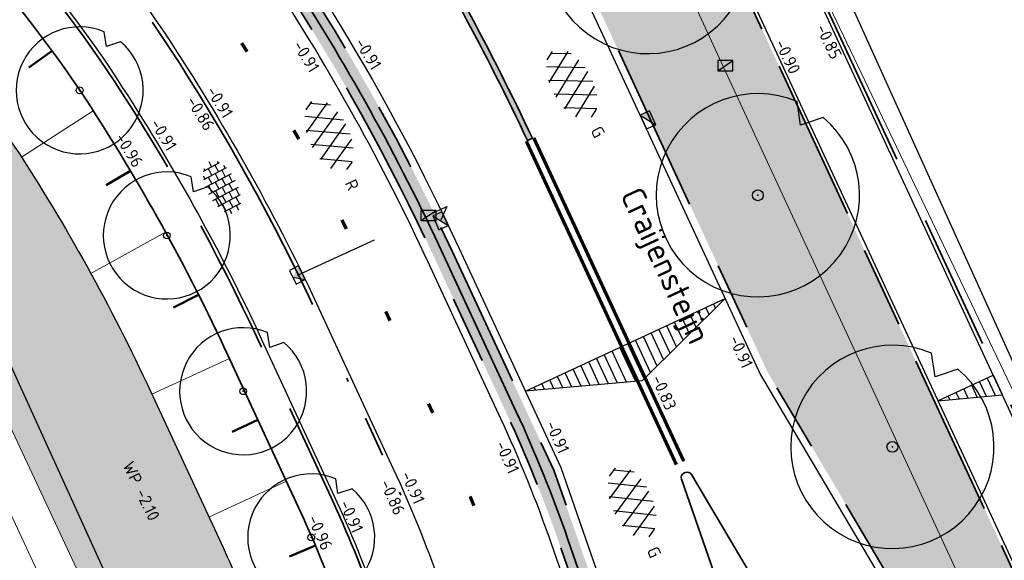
# Model space of a CAD drawing. Header units: metres. Extents: x -1 to 222837, y -2 to 853657.
# Tile 168 of 256: x 111127 to 111156, y 426756 to 426772. Entities that reach past the tile are written whole.
import ezdxf
from ezdxf.enums import TextEntityAlignment as Align

# ---------------------------------------------------------------- set-up
doc = ezdxf.new("R2010")
doc.units = ezdxf.units.M
doc.header["$XCLIPFRAME"] = 0
for name, pattern in [('RI-HWA_KOLKAANSLUITING', [4.3, 2.5, -1.8]), ('VH-AMSTELBAND', [30, 16, -4, 0, -2, 2, -2, 0, -4]), ('VH-OPSLUITBAND_100X200', [16, 8, -2, 4, -2]), ('VH-TROTTOIRBAND_130-150', [15, 5, -2, 2, -2, 2, -2])]:
    doc.linetypes.add(name, pattern=pattern)
doc.layers.add('A- Bestaand water', color=7, linetype='Continuous', true_color=0x5cadff)
for name, color, linetype in [('A-Maatvoering', 30, 'Continuous'), ('N-ONTWERP', 1, 'Continuous'), ('X-REF', 7, 'Continuous')]:
    doc.layers.add(name, color=color, linetype=linetype)
for name, color, linetype, lineweight in [('A-TXT-T35', 3, 'Continuous', 35), ('B-ALG', 8, 'Continuous', 5), ('B-ALG_BEstaand asfalt', 8, 'Continuous', 5), ('B-GRS-WERKGRENS', 4, 'WERKGRENS', 25), ('B-OI-RI-GWA_KOLK-S', 30, 'Continuous', 30), ('B-WE-IE-TERREINAFSCHEIDING_KUNSTMATIG_HEKWERK-G', 22, 'IE-TERREINAFSCHEIDING-KUNSTMATIG', 13), ('N-GRN-BOOM', 70, 'Continuous', 25), ('N-GRN-BOOM @ 1', 70, 'Continuous', 25), ('N-WE-GR-BOS-A', 42, 'Continuous', 18), ('N-WE-GR-HAAG-G', 90, 'GR-HAAG1', 35), ('N-WE-GW-BERM-G', 90, 'Continuous', 35), ('N-WE-GW-TALUDARCERING_KORT-G', 90, 'Continuous', 50), ('N-WE-GW-TALUDARCERING_LANG-G', 90, 'Continuous', 18), ('N-WE-RI-HWA_KOLK-S', 150, 'Continuous', 25), ('N-WE-VH-KANTOPSLUITING_OPSLUITBAND_100X200-G VOETPAD', 150, 'VH-OPSLUITBAND_100X200', 35), ('N-WE-VH-KANTOPSLUITING_PLAKBAND-G', 210, 'Continuous', 35), ('N-WE-VH-KANTOPSLUITING_RWSBAND-G', 210, 'VH-TROTTOIRBAND_130-150', 35), ('N-WE-VH-KANTOPSLUITING_VOORKANT OB 100X200', 7, 'Continuous', 25), ('N-WE-VH-KANTOPSLUITING_VOORKANT RIJWIELPADBAND', 7, 'Continuous', 25), ('N-WE-VH-KANTOPSLUITING_VOORKANT RWS-BAND', 7, 'Continuous', 25), ('N-WE-VH-Trottoirband 150x170', 60, 'VH-AMSTELBAND', 35), ('N-WE-VH-VERHARDING_ASFALT-S', 7, 'Continuous', 25), ('N-WE-VH-VERHARDING_TEGEL-S', 7, 'Continuous', 25), ('N-WE-VW-MARKERING_LANGS_STREEP-G', 7, 'Continuous', 35), ('N-WTR-DAMWAND', 140, 'DAMWAND', 25), ('SLD-n-wm_wegmarkering', 7, 'Continuous', 25), ('X-XX-AL-HOOGTELABEL-T25', 7, 'Continuous', 25)]:
    doc.layers.add(name, color=color, linetype=linetype, lineweight=lineweight)
doc.layers.add('N-WE-RI-HWA_KOLKAANSLUITING-G', color=7, linetype='RI-HWA_KOLKAANSLUITING', lineweight=25, true_color=0x0078f0)
doc.styles.add('NLCS-ISO', font='NLCS-ISO.ttf')
doc.styles.add('NLCS-ISO-ANNOTATIEF-T25', font='NLCS-ISO.ttf', dxfattribs={"height": 2.5})
doc.styles.add('NLCS-ISO-M1000-T25', font='NLCS-ISO.ttf')
doc.styles.add('NLCS-ISO-M200-T25', font='NLCS-ISO.ttf', dxfattribs={"height": 0.5})
doc.linetypes.add('DAMWAND', pattern='A,2.2,-1,[132,ltypeshp.shx,S=0.5,R=0,X=-1,Y=0],3.2', length=6.4)
doc.linetypes.add('GR-HAAG1', pattern='A,6,[176,NLCS.shx,S=0.125,R=0,X=0,Y=0],-2', length=8)
doc.linetypes.add('IE-TERREINAFSCHEIDING-KUNSTMATIG', pattern='A,4,[82,NLCS.shx,S=0.75,R=90,X=0,Y=0],4,-2', length=10)
doc.linetypes.add('WERKGRENS', pattern='A,2.5,-1,[133,ltypeshp.shx,S=1,R=0,X=-1,Y=0],-1,2.5', length=7)
doc.dimstyles.new('NLCS-ANNOTATIEF-T25-PIJL', dxfattribs={"dimtxt": 2.5, "dimasz": 2.5, "dimexe": 2, "dimexo": 2, "dimgap": 0.7, "dimtad": 1, "dimzin": 0, "dimdsep": 46, "dimtxsty": 'NLCS-ISO-ANNOTATIEF-T25', "dimcen": 0, "dimdle": 2, "dimclrd": 256, "dimclre": 256, "dimclrt": 256, "dimadec": 5, "dimazin": 0, "dimtfac": 1, "dimtofl": 0, "dimtmove": 1, "dimatfit": 0, "dimfxl": 2, "dimfxlon": 1, "dimtfillclr": 254, "dimtolj": 1, "dimtzin": 0, "dimlwd": 18, "dimlwe": 18, "dimarcsym": 0})
picture_1 = doc.add_image_def('image1.ecw', size_in_pixel=(400001, 250001))
picture_2 = doc.add_image_def('image2.ecw', size_in_pixel=(120000, 80000))

# ---------------------------------------------------------------- blocks, each defined once
blk = doc.blocks.new('SVH-TEGEL_300X300_DUN_HALFST-SO')
for p, q in [((-3.7, 2.25), (-3, 2.25)), ((-3, -2.52), (-3, 2.52)), ((-1.5, -2.87), (-1.5, 2.87)), ((-1.5, 2.25), (0, 2.25)), ((0, -2.97), (0, 2.97)), ((1.5, -2.87), (1.5, 2.87)), ((1.5, 2.25), (3, 2.25)), ((3, -2.52), (3, 2.52)), ((-5.66, 0), (-4.5, 0)), ((-4.89, 1.5), (-4.5, 1.5)), ((-4.5, -1.8), (-4.5, 1.8)), ((-4.5, 0.75), (-3, 0.75)), ((-3, 1.5), (-1.5, 1.5)), ((-3, 0), (-1.5, 0)), ((-1.5, 0.75), (0, 0.75)), ((0, 1.5), (1.5, 1.5)), ((0, 0), (1.5, 0)), ((1.5, 0.75), (3, 0.75)), ((3, 1.5), (4.5, 1.5)), ((3, 0), (4.5, 0)), ((4.5, -1.8), (4.5, 1.8)), ((4.5, 0.75), (5.48, 0.75)), ((-4.89, -1.5), (-4.5, -1.5)), ((-4.5, -0.75), (-3, -0.75)), ((-3, -1.5), (-1.5, -1.5)), ((-1.5, -0.75), (0, -0.75)), ((0, -1.5), (1.5, -1.5)), ((1.5, -0.75), (3, -0.75)), ((3, -1.5), (4.5, -1.5)), ((4.5, -0.75), (5.48, -0.75)), ((-3.7, -2.25), (-3, -2.25)), ((-1.5, -2.25), (0, -2.25)), ((1.5, -2.25), (3, -2.25))]:
    blk.add_line(p, q)
at = {"style": 'NLCS-ISO'}
blk.add_attdef('FORMAAT', text='', height=1.8, dxfattribs=at).set_placement((-5.76, 0), align=Align.MIDDLE_RIGHT)
blk.add_attdef('KLEUR', text='', height=1.8, dxfattribs=at).set_placement((5.58, 0), align=Align.MIDDLE_LEFT)
at = {"style": 'NLCS-ISO', "flags": 1}
blk.add_attdef('FUNCTIE', text='', height=1.8, dxfattribs=at).set_placement((0.12, -3.58), align=Align.MIDDLE_CENTER)
blk = doc.blocks.new('SVH-ASFALT-SO')
at = {"ltscale": 0.1}
for p, q in [((-3.36, 2.17), (-1.83, 4.83)), ((0.36, -0.07), (-2.31, 4.55)), ((-1.91, 0.69), (0.95, 5.64)), ((2.75, -0.22), (-0.47, 5.37)), ((0, 0), (3.27, 5.66)), ((4.87, 0.12), (1.65, 5.7)), ((2.18, -0.23), (5.32, 5.22)), ((6.7, 0.95), (4.04, 5.55)), ((4.66, 0.07), (7.07, 4.25)), ((7.83, 2.99), (7.15, 4.18)), ((-2.72, 1.26), (-3.45, 2.54))]:
    blk.add_line(p, q, dxfattribs=at)
at = {"style": 'NLCS-ISO'}
blk.add_attdef('KLEUR', text='', height=1.8, dxfattribs=at).set_placement((9.49, 2.74), align=Align.MIDDLE_LEFT)
at = {"style": 'NLCS-ISO', "flags": 1}
blk.add_attdef('FUNCTIE', text='', height=1.8, dxfattribs=at).set_placement((0.12, -3.58), align=Align.MIDDLE_CENTER)
blk = doc.blocks.new('*D317')
at = {"layer": 'A-Maatvoering', "linetype": 'Continuous', "lineweight": 18, "transparency": 16777216}
blk.add_line((111125, 426792.409), (111126.781, 426794.344), dxfattribs=at)
at = {"layer": 'A-Maatvoering', "transparency": 16777216}
blk.add_solid([(111126.72, 426794.401), (111126.842, 426794.288), (111127.12, 426794.712)], dxfattribs=at)
at = {"layer": 'Defpoints', "color": 0, "transparency": 16777216}
for p in [(111127.12, 426794.712), (111078.35, 426741.745)]:
    blk.add_point(p, dxfattribs=at)
at = {"layer": 'A-Maatvoering', "transparency": 16777216, "insert": (111125.434, 426793.457), "char_height": 0.5, "attachment_point": 5, "rotation": 47.3627, "style": 'NLCS-ISO-ANNOTATIEF-T25'}
blk.add_mtext('\\A1;R72.00', dxfattribs=at)
blk = doc.blocks.new('30')
at = {"layer": 'SLD-n-wm_wegmarkering'}
blk.add_solid([(-0.15, -0.05), (-0.15, 0.05), (0.15, -0.05), (0.15, 0.05)], dxfattribs=at)
blk = doc.blocks.new('*U338')
at = {"layer": 'SLD-n-wm_wegmarkering'}
blk.add_blockref('30', (0.15, 0), dxfattribs=at)
blk = doc.blocks.new('*U339')
at = {"layer": 'SLD-n-wm_wegmarkering', "color": 0, "linetype": 'ByBlock', "lineweight": -2, "transparency": 16777216}
for p, rotation in [((111133.33, 426771.098), 302.1975336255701), ((111134.869, 426768.523), 299.522244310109), ((111136.285, 426765.879), 296.8469549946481), ((111137.582, 426763.174), 294.8781037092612), ((111138.844, 426760.452), 294.8781037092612), ((111140.071, 426757.715), 292.3377954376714)]:
    blk.add_blockref('*U338', p, dxfattribs=dict(at, rotation=rotation))
blk = doc.blocks.new('B-SRI-KOLK_TROTTOIR-SO')
at = {"color": 0}
blk.add_line((-1.125, 0), (1.125, 1.5), dxfattribs=at)
blk.add_3dface([(-1.125, 0), (1.125, 0), (1.125, 1.5), (-1.125, 1.5)], dxfattribs=at)
blk = doc.blocks.new('TK in rijwielpadband')
at = {"layer": 'N-WE-RI-HWA_KOLK-S'}
blk.add_hatch(color=256, dxfattribs=at).paths.add_polyline_path([(2.25, 1.5), (0, 1.5), (1.125, 0)])
blk.add_line((1.125, 0), (2.25, 1.5), dxfattribs=at)
at = {"layer": 'N-WE-RI-HWA_KOLK-S', "flags": 128}
blk.add_lwpolyline([(0, 0), (2.25, 0), (2.25, 1.5), (0, 1.5)], close=True, dxfattribs=at)
blk = doc.blocks.new('N-SRI-KOLK_TROTTOIR-SO')
blk.add_hatch(color=256).paths.add_polyline_path([(1.125, 1.5), (-1.125, 1.5), (-1.125, 0)])
blk.add_line((-1.125, 0), (1.125, 1.5))
at = {"flags": 128}
blk.add_lwpolyline([(-1.125, 0), (1.125, 0), (1.125, 1.5), (-1.125, 1.5)], close=True, dxfattribs=at)
blk = doc.blocks.new('*U2079')
at = {"flags": 128}
blk.add_lwpolyline([(4.824, 5.743), (3.151, 5.173), (2.888, 6.922, 13.158116)], format="xyb", close=True, dxfattribs=at)
blk.add_circle((0, 0), 0.4)
blk.add_point((0, 0))
blk = doc.blocks.new('*U2723')
at = {"layer": 'N-GRN-BOOM @ 1', "xscale": 0.25, "yscale": 0.25, "zscale": 0.25}
blk.add_blockref('*U2079', (111128.548, 426769.703), dxfattribs=at)
blk = doc.blocks.new('*U2724')
at = {"layer": 'N-GRN-BOOM @ 1', "xscale": 0.25, "yscale": 0.25, "zscale": 0.25}
blk.add_blockref('*U2079', (111131.121, 426765.418), dxfattribs=at)
blk = doc.blocks.new('*U2725')
at = {"layer": 'N-GRN-BOOM @ 1', "xscale": 0.25, "yscale": 0.25, "zscale": 0.25}
blk.add_blockref('*U2079', (111133.373, 426760.82), dxfattribs=at)
blk = doc.blocks.new('*U2726')
at = {"layer": 'N-GRN-BOOM @ 1', "xscale": 0.25, "yscale": 0.25, "zscale": 0.25}
blk.add_blockref('*U2079', (111135.383, 426756.503), dxfattribs=at)
blk = doc.blocks.new('*U2735')
at = {"layer": 'N-GRN-BOOM @ 1', "xscale": 0.4, "yscale": 0.4, "zscale": 0.4}
blk.add_blockref('*U2079', (111152.536, 426759.177), dxfattribs=at)
blk = doc.blocks.new('*U2736')
at = {"layer": 'N-GRN-BOOM @ 1', "xscale": 0.4, "yscale": 0.4, "zscale": 0.4}
blk.add_blockref('*U2079', (111148.565, 426766.605), dxfattribs=at)
blk = doc.blocks.new('*U2737')
at = {"layer": 'N-GRN-BOOM @ 1', "xscale": 0.4, "yscale": 0.4, "zscale": 0.4}
blk.add_blockref('*U2079', (111145.319, 426773.786), dxfattribs=at)

msp = doc.modelspace()

# ---------------------------------------------------------------- hatches: boundary and pattern name
at = {"layer": 'A- Bestaand water', "transparency": 33554559}
h = msp.add_hatch(color=256, dxfattribs=at)
edge = h.paths.add_edge_path()
edge.add_line((111143.6998, 426727.1784), (111143.6498, 426727.2916))
edge.add_arc((111160.5228, 426735.0947), 18.59, 201.92036, 204.8188, ccw=False)
edge.add_line((111143.2768, 426728.1547), (111142.9078, 426729.0719))
edge.add_arc((111187.9849, 426747.2114), 48.59, 199.16751, 201.92036, ccw=False)
edge.add_line((111142.0886, 426731.2578), (111135.5646, 426750.0262))
edge.add_line((111135.5646, 426750.0262), (111133.709, 426753.9719))
edge.add_arc((111104.6917, 426743.1776), 30.96, 20.405, 24.8781)
edge.add_line((111132.7788, 426756.2022), (111130.6348, 426760.8255))
edge.add_arc((111078.9604, 426736.8631), 56.96, 24.8781, 33.17294)
edge.add_arc((111080.7904, 426735.3361), 56.31, 35.49288, 47.83696)
edge.add_line((111118.588, 426777.0752), (111118.2416, 426777.3398))
edge.add_line((111118.2416, 426777.3398), (111118.612, 426776.56))
edge.add_line((111118.612, 426776.56), (111122.572, 426768.102))
edge.add_line((111122.572, 426768.102), (111126.642, 426759.461))
edge.add_line((111126.642, 426759.461), (111133.422, 426744.946))
edge.add_line((111133.422, 426744.946), (111137.2688, 426736.6466))
edge.add_line((111137.2688, 426736.6466), (111141.452, 426727.809))
edge.add_line((111141.452, 426727.809), (111141.6587, 426727.4299))
edge.add_line((111141.6587, 426727.4299), (111142.258, 426727.333))
edge.add_line((111142.258, 426727.333), (111143.6998, 426727.1784))
at = {"layer": 'N-ONTWERP', "true_color": 0xa8a8a8, "transparency": 33554687}
h = msp.add_hatch(color=253, dxfattribs=at)
h.dxf.hatch_style = 1
edge = h.paths.add_edge_path()
edge.add_line((111141.9121, 426768.2876), (111141.7674, 426768.2193))
edge.add_arc((111069.9486, 426734.2945), 79.4282, 25.284439, 31.467733)
edge.add_arc((111078.6078, 426739.3125), 69.4234, 31.666058, 44.19648)
edge.add_arc((111085.0955, 426745.7853), 60.2598, 44.084221, 46.207228)
edge.add_line((111126.7984, 426789.2837), (111126.9091, 426789.3992))
edge.add_arc((111085.0955, 426745.7853), 60.4198, 44.08437, 46.207228, ccw=False)
edge.add_arc((111078.6078, 426739.3125), 69.5834, 31.66583, 44.196351, ccw=False)
edge.add_arc((111069.9486, 426734.2945), 79.5882, 25.284439, 31.467932, ccw=False)
at = {"layer": 'N-ONTWERP'}
h = msp.add_hatch(dxfattribs=at)
h.set_pattern_fill('LINE', color=256, scale=0.08, angle=114.86268)
h.set_pattern_definition([(114.86268, (111255.17516, 426765.51725), (-0.2304588, -0.106793), [])])
h.paths.add_polyline_path([(111147.6017, 426763.5534), (111145.1453, 426761.1251), (111141.7041, 426760.8206)])
h = msp.add_hatch(dxfattribs=at)
h.set_pattern_fill('LINE', color=256, scale=0.08, angle=114.86268)
h.set_pattern_definition([(114.86268, (111264.40445, 426763.86862), (-0.2304588, -0.106793), [])])
h.paths.add_polyline_path([(111153.8822, 426760.5384), (111155.7874, 426760.7085), (111155.5149, 426761.296)])
at = {"layer": 'N-WE-GR-BOS-A', "transparency": 33554559}
h = msp.add_hatch(dxfattribs=at)
h.set_pattern_fill('AGR-BOSPLANTSOEN', color=102, scale=0.2, style=0, pattern_type=2)
h.set_pattern_definition([(296.09632, (111110.65742, 426755.1903), (0.26758747, -0.09163486), [0.24, -0.16]), (26.0963, (111110.6384, 426755.0473), (-0.351905, 0.718445), [0.16, -0.24]), (26.0963, (111110.90595, 426754.9557), (-0.351905, 0.718445), [0.16, -0.24]), (26.0963, (111110.8502, 426754.7057), (-0.351905, 0.718445), [0.08, -0.32]), (26.0963, (111111.1178, 426754.6141), (-0.351905, 0.718445), [0.08, -0.32])])
edge = h.paths.add_edge_path()
edge.add_line((111157.0809, 426746.6057), (111159.675, 426747.8087))
edge.add_line((111159.675, 426747.8087), (111137.5894, 426795.4357))
edge.add_line((111137.5894, 426795.4357), (111135.133, 426798.5567))
edge.add_line((111135.133, 426798.5567), (111132.7163, 426800.3054))
edge.add_line((111132.7163, 426800.3054), (111128.1732, 426794.0266))
edge.add_arc((111078.3501, 426741.7448), 72.22, 24.878104, 46.379434, ccw=False)
edge.add_line((111143.8685, 426772.127), (111148.8392, 426761.4077))
edge.add_line((111148.8392, 426761.4077), (111155.231, 426750.5948))
edge.add_line((111155.231, 426750.5948), (111157.0809, 426746.6057))
h = msp.add_hatch(dxfattribs=at)
h.set_pattern_fill('AGR-BOSPLANTSOEN', color=102, scale=0.2, style=0, pattern_type=2)
h.set_pattern_definition([(0, (0, 0), (0.2, 0.2), [0.24, -0.16]), (90, (0.12, -0.08), (-0.8, 5e-17), [0.16, -0.24]), (90, (0.32, 0.12), (-0.8, 5e-17), [0.16, -0.24]), (90, (0.52, -0.04), (-0.8, 5e-17), [0.08, -0.32]), (90, (0.72, 0.16), (-0.8, 5e-17), [0.08, -0.32])])
edge = h.paths.add_edge_path()
edge.add_arc((111119.9338, 426787.4605), 0.3, 141.96739, 231.50426)
edge.add_line((111119.7471, 426787.2257), (111123.2423, 426784.4459))
edge.add_arc((111129.33, 426792.1003), 9.78, 231.50426, 234.53892)
edge.add_line((111123.6561, 426784.1344), (111124.0567, 426783.849))
edge.add_arc((111100.723, 426751.0895), 40.22, 33.17293, 54.53892, ccw=False)
edge.add_arc((111078.9604, 426736.8631), 66.22, 24.878104, 33.172934, ccw=False)
edge.add_line((111139.0356, 426764.7211), (111141.1795, 426760.0977))
edge.add_arc((111104.6917, 426743.1776), 40.22, 19.16751, 24.8781, ccw=False)
edge.add_line((111142.682, 426756.3831), (111150.4102, 426734.1504))
edge.add_arc((111187.9849, 426747.2114), 39.78, 199.16751, 201.92036)
edge.add_line((111151.0808, 426732.3608), (111151.4499, 426731.4437))
edge.add_arc((111151.7096, 426731.5482), 0.28, 201.92036, 294.8781)
edge.add_line((111151.8274, 426731.2942), (111153.4308, 426732.0377))
edge.add_line((111153.4308, 426732.0377), (111146.6683, 426746.6208))
edge.add_line((111146.6683, 426746.6208), (111142.5432, 426758.4881))
edge.add_line((111142.5432, 426758.4881), (111139.5436, 426764.9567))
edge.add_arc((111078.9604, 426736.8631), 66.78, 24.878104, 50.285837)
edge.add_line((111121.6301, 426788.233), (111120.7373, 426788.9746))
edge.add_line((111120.7373, 426788.9746), (111119.6975, 426787.6454))

# ---------------------------------------------------------------- linework, layer by layer
at = {"layer": 'B-ALG'}
msp.add_lwpolyline([(110987.746, 426798.804), (111084.8528, 426788.4754), (111103.361, 426786.502), (111104.969, 426786.324), (111110, 426785.751), (111111.2971, 426785.5719), (111112.5411, 426785.1635), (111113.692, 426784.539), (111114.5938, 426783.8305), (111115.3732, 426782.9892), (111116.011, 426782.036), (111118.612, 426776.56), (111122.572, 426768.102), (111126.642, 426759.461), (111133.422, 426744.946), (111137.911, 426735.261), (111141.6133, 426727.4696)], dxfattribs=at)
at = {"layer": 'B-ALG_BEstaand asfalt', "flags": 128}
msp.add_lwpolyline([(111138.011, 426790.974), (111140.321, 426785.998), (111143.909, 426778.286), (111147.49, 426770.52), (111151.494, 426761.864), (111155.477, 426753.234)], dxfattribs=at)
at = {"layer": 'B-GRS-WERKGRENS', "flags": 128}
msp.add_lwpolyline([(110696.0424, 426984.6552), (110683.8611, 426993.0575), (110681.5434, 426989.648), (110647.8047, 426943.6556), (110640.0829, 426933.4366), (110631.1128, 426920.9005, 0.1052077), (110625.3199, 426903.2705), (110623.1195, 426903.1135), (110622.8302, 426899.1404), (110622.8257, 426889.069), (110624.314, 426881.9131), (110619.9478, 426879.8593), (110610.3848, 426873.2075), (110605.3942, 426863.2003), (110609.4478, 426861.4866), (110615.1856, 426858.5041), (110624.3283, 426850.7908), (110624.9802, 426851.6022), (110633.8741, 426844.4563), (110643.0504, 426836.1435), (110655.3674, 426823.3669), (110656.8702, 426821.845), (110655.5569, 426820.1319), (110651.9971, 426815.8251), (110661.0857, 426808.031), (110673.7143, 426797.8916), (110678.9933, 426800.935), (110682.0087, 426797.6368), (110681.3441, 426795.8887), (110682.3406, 426793.9995), (110688.6092, 426792.8127), (110694.4162, 426788.3905), (110707.3498, 426779.7534), (110715.9972, 426773.9651), (110732.7151, 426767.339), (110745.7247, 426763.2028), (110771.1914, 426758.373, 0.0609615), (110771.6742, 426758.3185), (110776.6174, 426758.3652, 0.2032449), (110778.0492, 426758.9882), (110779.3918, 426760.4028), (110780.9873, 426760.4434), (110817.1705, 426756.6066), (110816.6589, 426751.3461), (110815.9469, 426746.519), (110856.8361, 426742.5539), (110868.464, 426743.0015), (110903.6966, 426739.1644), (110904.3848, 426743.7349), (110908.755, 426743.0671), (110933.5332, 426740.8075), (110948.0408, 426738.8473), (110947.4256, 426740.8728), (110946.1413, 426744.2355), (110945.7955, 426745.6803), (110945.6322, 426748.1471), (110946.284, 426749.2657), (110950.55, 426751.1074), (110955.1425, 426754.8833), (110957.03, 426770.6443, -0.1858071), (110962.3439, 426783.753), (110989.6664, 426800.1273), (111094.2752, 426788.8928), (111096.9393, 426786.2536), (111113.387, 426770.3931), (111118.0944, 426765.9923), (111122.4936, 426760.6996), (111125.9314, 426762.8446), (111132.5526, 426748.3003), (111130.756, 426746.1019), (111135.8274, 426730.5828), (111138.6736, 426726.3465), (111145.5036, 426725.3036), (111154.9471, 426706.8249), (111165.7603, 426690.152), (111168.851, 426684.8194, -0.4623624), (111168.5963, 426684.1014), (111167.0071, 426683.4965, 0.420484), (111166.7216, 426682.8413), (111168.1987, 426679.1971, 0.4081062), (111168.8402, 426678.9177), (111171.0563, 426679.7624, -0.3865109), (111171.6824, 426679.5171), (111181.5181, 426659.6501, -0.0508334), (111182.4436, 426652.4704), (111182.0314, 426643.923, 0.1424738), (111183.8712, 426635.0932), (111183.4465, 426634.9245, 0.4355486), (111183.181, 426634.2421), (111186.4656, 426627.4501, 0.391009), (111187.0968, 426627.2017), (111187.7695, 426627.4631, -0.6217047), (111188.6778, 426626.8695), (111191.3536, 426623.2086), (111193.4941, 426621.7053, 0.0312453), (111201.9852, 426616.7325), (111203.0999, 426614.7511), (111204.682, 426609.1244), (111214.9386, 426601.3343), (111217.1204, 426598.7395), (111225.8995, 426589.0359), (111234.1322, 426582.7269), (111239.4891, 426579.6722), (111245.6835, 426577.3486), (111253.4749, 426571.9169), (111263.6, 426564.0526), (111282.5854, 426548.9024), (111301.6692, 426532.7467, 0.3053725), (111302.2245, 426532.6856), (111306.0353, 426534.6841, -0.2980823), (111306.5802, 426534.6315), (111324.4609, 426520.2968), (111328.5947, 426517.3176), (111334.5617, 426512.1897), (111347.6676, 426496.9046), (111348.8032, 426495.5161), (111350.8304, 426490.6816), (111350.3674, 426489.5288), (111350.1567, 426488.113), (111358.3017, 426484.7489), (111354.8474, 426480.6644), (111368.3123, 426468.1831), (111377.3553, 426476.996, 0.1363374), (111383.9435, 426482.7516), (111385.2075, 426486.335, 0.1290898), (111392.5323, 426491.085), (111402.9598, 426500.6813), (111414.8163, 426512.1936), (111417.8476, 426515.9853), (111419.2589, 426514.9338), (111421.3759, 426518.0123), (111420.2224, 426518.9196), (111422.81, 426522.1924), (111426.863, 426530.0682, 0.0350706), (111434.8335, 426544.8206), (111439.2413, 426554.0134, -0.0523081), (111448.8827, 426568.1194, -0.040521), (111456.7487, 426576.4924, -0.0466952), (111473.4248, 426590.6198), (111485.5951, 426597.7662, -0.0126767), (111492.9285, 426600.958), (111508.0649, 426606.5204, 0.4105065), (111508.3639, 426607.1562), (111505.5678, 426615.0734, 0.4168207), (111504.9257, 426615.3769, 0.0905865), (111453.5553, 426585.3427, 0.0753554), (111438.7111, 426569.8858), (111431.5958, 426575.2906), (111449.9864, 426597.6332, -0.0167918), (111466.0879, 426610.5482, -0.0557367), (111491.1449, 426625.909), (111496.7623, 426628.282), (111500.0134, 426627.408), (111496.8382, 426635.2441, 0.4365131), (111496.1526, 426635.5043), (111483.8851, 426629.4186), (111469.1011, 426620.6492), (111459.7603, 426613.6987), (111449.6345, 426605.6254), (111441.1156, 426596.9369), (111429.1984, 426582.1603), (111431.0516, 426580.4575), (111406.3855, 426549.5491), (111397.0353, 426537.6586), (111395.2825, 426538.9636), (111392.9955, 426535.9501), (111394.7182, 426534.652), (111385.0563, 426522.0908), (111383.9989, 426523.6376), (111382.3412, 426528.1461), (111377.4375, 426522.2271), (111374.2352, 426518.6692), (111371.5931, 426517.349), (111368.7588, 426516.8835, -0.1652702), (111368.4414, 426516.9363), (111351.2649, 426526.1508), (111324.3951, 426546.666, -0.3657024), (111324.2558, 426547.2959), (111327.3573, 426553.7283), (111318.6307, 426557.5297), (111316.993, 426553.8053, -0.292044), (111316.5453, 426553.5067), (111315.0912, 426553.4777, -0.1776704), (111314.7655, 426553.5899), (111310.1408, 426557.3558), (111311.2887, 426558.5858), (111304.2587, 426562.7405), (111301.5045, 426560.4492), (111295.9509, 426564.4743), (111281.0543, 426575.6912), (111258.9288, 426592.957), (111249.3591, 426601.8548, -0.343865), (111248.8513, 426603.8594), (111251.0811, 426609.1697), (111244.5637, 426612.1342), (111243.3013, 426609.3809, -0.38751), (111240.247, 426608.7097), (111235.9586, 426611.3734), (111222.8523, 426621.7349, -0.1019607), (111210.3565, 426637.5663), (111200.0165, 426658.1073), (111201.4139, 426658.6408), (111199.3001, 426663.2598), (111197.9906, 426662.7333), (111191.4076, 426676.6319), (111174.4849, 426716.3816), (111175.4097, 426716.7231), (111171.0205, 426729.4174), (111175.0412, 426731.185), (111170.1325, 426742.3426), (111166.2238, 426740.4392, -0.410464), (111165.5682, 426740.6918), (111138.6135, 426800.3934), (111133.3697, 426808.996), (111125.2446, 426812.7715), (111122.0804, 426814.7113), (111120.4075, 426811.7274), (111112.4651, 426815.0539), (111113.977, 426818.0228), (111102.5934, 426823.5257), (111102.2145, 426825.6444), (111101.5386, 426826.104), (111098.4509, 426820.0386), (111098.1228, 426816.7559, -0.4783147), (111097.1304, 426815.9869), (111079.7528, 426814.8965), (111037.4827, 426818.9619), (111036.1483, 426820.676), (111025.3219, 426821.8651, -0.5882687), (111024.7204, 426822.5699), (111025.1154, 426826.7463), (111011.1397, 426828.3732), (111010.5098, 426823.377), (110975.0569, 426827.1641, -0.4227405), (110973.7842, 426826.145), (110972.2564, 426826.4378), (110959.5596, 426833.3734), (110958.1603, 426830.409), (110957.3954, 426829.099), (110954.2397, 426830.6759, 0.4177603), (110954.0263, 426831.7812), (110953.0451, 426832.2923), (110947.7288, 426821.8867, 0.3948319), (110948.0794, 426820.5624), (110946.5009, 426817.2404, 0.3462481), (110946.8876, 426815.8708), (110948.0794, 426815.2823), (110932.6313, 426785.3128), (110928.0532, 426787.6811), (110926.0816, 426783.9946), (110917.98, 426788.1352), (110915.9109, 426784.42), (110924.7467, 426780.0296), (110923.0733, 426776.8554, -0.3567778), (110920.2972, 426775.4672), (110916.1875, 426776.0072), (110915.9141, 426771.5714), (110913.7365, 426768.8555), (110905.8767, 426769.8295), (110900.4014, 426769.4949), (110863.1263, 426773.5086), (110863.2476, 426775.3474), (110848.047, 426776.8987), (110848.3121, 426779.5808), (110834.4844, 426781.2506), (110832.1514, 426778.2107), (110815.8574, 426780.0038), (110815.8584, 426779.1503), (110801.2397, 426780.3392), (110782.6093, 426782.222), (110759.4143, 426784.7077), (110754.5988, 426785.9779), (110742.745, 426787.1149, -0.0827147), (110722.469, 426795.3305), (110715.9744, 426799.6762), (110697.6211, 426814.5447), (110698.7305, 426815.8539), (110693.1992, 426820.2996), (110694.4011, 426821.1956), (110690.4312, 426824.4068), (110689.2759, 426823.1938), (110680.9801, 426829.6825), (110667.8024, 426840.4947), (110648.298, 426856.8491), (110644.9707, 426860.4465), (110640.9767, 426865.7977, -0.1510224), (110633.0251, 426899.4367), (110633.3008, 426902.589), (110632.0835, 426902.7381, -0.0338708), (110634.6762, 426913.6872, -0.0642324), (110643.7421, 426928.4733), (110681.0035, 426978.4881), (110692.6868, 426980.9045)], format="xyb", close=True, dxfattribs=at)
at = {"layer": 'B-WE-IE-TERREINAFSCHEIDING_KUNSTMATIG_HEKWERK-G', "flags": 128}
msp.add_lwpolyline([(111164.398, 426751.162), (111159.805, 426753.054), (111147.102, 426779.687), (111138.198, 426799.864)], dxfattribs=at)
at = {"layer": 'B-WE-IE-TERREINAFSCHEIDING_KUNSTMATIG_HEKWERK-G', "elevation": -1.905, "flags": 128}
msp.add_lwpolyline([(111131.152, 426747.2128), (111125.548, 426759.247), (111123.7904, 426762.9952)], dxfattribs=at)
at = {"layer": 'N-ONTWERP', "flags": 128}
for points in [[(111147.6017, 426763.5534), (111145.1453, 426761.1251), (111141.7041, 426760.8206)], [(111141.7041, 426760.8206), (111147.6017, 426763.5534)], [(111155.5149, 426761.296), (111153.8822, 426760.5384)], [(111153.8822, 426760.5384), (111155.7874, 426760.7085), (111155.5149, 426761.296)]]:
    msp.add_lwpolyline(points, dxfattribs=at)
at = {"layer": 'N-WE-GR-HAAG-G', "flags": 128}
msp.add_lwpolyline([(111147.1563, 426744.364), (111142.9465, 426756.475, 0.0249223), (111141.4335, 426760.2155), (111139.2896, 426764.8389, 0.0362088), (111134.6225, 426773.2498, 0.0344469), (111129.5677, 426779.7088)], format="xyb", dxfattribs=at)
at = {"layer": 'N-WE-GW-BERM-G', "flags": 128}
msp.add_lwpolyline([(111008.9907, 426804.5281, 0.0973574), (111023.5842, 426803.0603), (111026.6029, 426803.3445, -0.0070408), (111027.8235, 426803.4421, -0.0423334), (111030.4396, 426803.3926), (111036.2432, 426802.7896), (111077.1789, 426798.5362), (111082.0607, 426798.0289, -0.0312943), (111090.1983, 426796.6647, -0.0548669), (111102.4754, 426792.3454), (111103.8464, 426791.6673, -0.0873621), (111107.6132, 426788.8989), (111108.5669, 426787.9009, 0.0360859), (111112.469, 426784.3669), (111113.4682, 426783.5854), (111115.1894, 426782.2391, -0.0049809), (111118.4892, 426779.6046), (111119.7459, 426778.6446), (111120.1465, 426778.3592, -0.0934977), (111128.7466, 426769.4086, -0.0362088), (111132.921, 426761.8857), (111135.0649, 426757.2623, -0.0249223), (111136.3157, 426754.1701)], format="xyb", dxfattribs=at)
at = {"layer": 'N-WE-GW-TALUDARCERING_KORT-G'}
for p, q in [((111127.049, 426770.3729), (111127.7324, 426770.8734)), ((111129.3339, 426766.8989), (111130.0482, 426767.3248)), ((111131.3173, 426763.2903), (111132.0596, 426763.6651)), ((111133.0529, 426759.6246), (111133.8073, 426759.9744)), ((111134.7429, 426755.9386), (111135.5084, 426756.2636))]:
    msp.add_line(p, q, dxfattribs=at)
at = {"layer": 'N-WE-GW-TALUDARCERING_LANG-G'}
for p, q in [((111126.8295, 426767.7337), (111128.9473, 426769.0995)), ((111128.8776, 426764.2988), (111131.086, 426765.5126)), ((111130.6798, 426760.7287), (111132.9659, 426761.7888)), ((111132.3625, 426757.0999), (111134.6487, 426758.16))]:
    msp.add_line(p, q, dxfattribs=at)
at = {"layer": 'N-WE-RI-HWA_KOLKAANSLUITING-G', "flags": 128}
for points in [[(111134.9731, 426764.2509), (111139.3836, 426766.2694)], [(111139.3836, 426766.2694), (111139.1977, 426765.8528)]]:
    msp.add_lwpolyline(points, dxfattribs=at)
at = {"layer": 'N-WE-VH-KANTOPSLUITING_OPSLUITBAND_100X200-G VOETPAD', "flags": 128}
msp.add_lwpolyline([(110954.017, 426781.3754), (110956.0339, 426785.6554, -0.124258), (110966.4353, 426798.319, -0.1381634), (110991.0284, 426807.6133, -0.0223855), (110995.3634, 426807.7954, -0.0684551), (111009.9941, 426805.2635, 0.0027338), (111010.1632, 426805.216, 0.0908401), (111023.4539, 426804.0525), (111026.5092, 426804.3401, -0.0070408), (111027.7579, 426804.4399, -0.0423334), (111030.543, 426804.3872), (111036.3465, 426803.7842), (111082.1641, 426799.0236, -0.0312943), (111090.425, 426797.6387, -0.0548905), (111102.9136, 426793.2443), (111104.2898, 426792.5637, -0.0873621), (111108.3362, 426789.5898), (111109.2899, 426788.5918, 0.0360859), (111113.0852, 426785.1546), (111114.0843, 426784.373), (111115.7703, 426783.0542), (111119.6694, 426779.9535, 0.013242), (111120.326, 426779.4591), (111120.7266, 426779.1738, -0.0934977), (111129.5836, 426769.9558, -0.0362088), (111133.8282, 426762.3064), (111135.9722, 426757.683, -0.0249223), (111137.2603, 426754.4985), (111144.9884, 426732.2657, 0.0120121), (111145.7558, 426730.218), (111146.1249, 426729.3008, 0.0129063), (111146.443, 426728.5656), (111147.9195, 426725.3815), (111148.4665, 426724.2021), (111149.8895, 426721.1333), (111151.4124, 426717.8493), (111152.9309, 426714.5746, 0.0325354), (111159.4987, 426702.531), (111169.0215, 426687.486, -0.0325354), (111174.9022, 426676.7024), (111179.0899, 426667.6717), (111182.6916, 426659.9047, -0.104453), (111184.0329, 426654.0724), (111184.2625, 426641.2478, 0.104453), (111185.7002, 426634.9965), (111185.9077, 426634.5491)], format="xyb", dxfattribs=at)
msp.add_lwpolyline([(111166.4276, 426739.4592), (111165.8722, 426739.1986), (111139.3055, 426796.489), (111136.5318, 426800.0132), (111130.6568, 426804.2641)], dxfattribs=at)
at = {"layer": 'N-WE-VH-KANTOPSLUITING_OPSLUITBAND_100X200-G VOETPAD', "ltscale": 0.6, "flags": 128}
msp.add_lwpolyline([(111163.3255, 426739.9364), (111137.5894, 426795.4357), (111135.133, 426798.5567), (111129.606, 426802.5558)], dxfattribs=at)
at = {"layer": 'N-WE-VH-KANTOPSLUITING_PLAKBAND-G', "flags": 128}
msp.add_lwpolyline([(111141.9121, 426768.2876), (111141.7674, 426768.2193, 0.0269863), (111137.6956, 426775.7575, 0.0547288), (111128.3811, 426787.709, 0.0092636), (111126.7984, 426789.2837), (111126.9091, 426789.3992, -0.009263), (111128.496, 426787.8204, -0.0547293), (111137.8319, 426775.8413, -0.0269871)], format="xyb", close=True, dxfattribs=at)
at = {"layer": 'N-WE-VH-KANTOPSLUITING_RWSBAND-G', "flags": 128}
msp.add_lwpolyline([(111127.0618, 426795.0637, -0.099405), (111143.8685, 426772.127), (111148.8392, 426761.4077), (111155.231, 426750.5948), (111159.7903, 426740.763), (111160.7314, 426738.7334)], format="xyb", dxfattribs=at)
msp.add_lwpolyline([(111120.7373, 426788.9746), (111121.6301, 426788.233, -0.1113186), (111139.5436, 426764.9567), (111142.5432, 426758.4881), (111146.6683, 426746.6208), (111153.4308, 426732.0377), (111151.8274, 426731.2942, -0.4294155), (111151.4499, 426731.4437), (111151.0808, 426732.3608, -0.0120121), (111150.4102, 426734.1504), (111142.682, 426756.3831, 0.0249223), (111141.1795, 426760.0977), (111139.0356, 426764.7211, 0.0362088), (111134.3881, 426773.0965, 0.0934977), (111124.0567, 426783.849), (111123.6561, 426784.1344, -0.013242), (111123.2423, 426784.4459), (111119.7471, 426787.2257, -0.4118481), (111119.6975, 426787.6454)], format="xyb", close=True, dxfattribs=at)
at = {"layer": 'N-WE-VH-KANTOPSLUITING_VOORKANT OB 100X200', "flags": 128}
msp.add_lwpolyline([(111009.3098, 426805.5808, 0.0973574), (111023.4811, 426804.1555), (111026.4998, 426804.4396, -0.0070408), (111027.7513, 426804.5397, -0.0423334), (111030.5533, 426804.4867), (111036.3569, 426803.8837), (111082.1744, 426799.123, -0.0312943), (111090.4476, 426797.7361, -0.0550161), (111102.9843, 426793.3213), (111104.3341, 426792.6533, -0.0873621), (111108.4085, 426789.6589), (111109.3622, 426788.6609, 0.0360859), (111113.1468, 426785.2334), (111114.1459, 426784.4518), (111115.8326, 426783.1325), (111119.7317, 426780.0317, 0.013242), (111120.384, 426779.5405), (111120.7846, 426779.2552, -0.0934977), (111129.6673, 426770.0105, -0.0362088), (111133.9189, 426762.3484), (111136.0629, 426757.725, -0.0249223), (111137.3547, 426754.5313)], format="xyb", dxfattribs=at)
for points in [[(111166.47, 426739.3686), (111165.8237, 426739.0654), (111139.2197, 426796.4364), (111136.4619, 426799.9404), (111130.5982, 426804.1831)], [(111129.5836, 426802.6955), (111135.2029, 426798.6295), (111137.6752, 426795.4884), (111163.4793, 426739.8423)]]:
    msp.add_lwpolyline(points, dxfattribs=at)
at = {"layer": 'N-WE-VH-KANTOPSLUITING_VOORKANT RIJWIELPADBAND', "flags": 128}
msp.add_lwpolyline([(111009.8668, 426807.4182, 0.0973574), (111023.3011, 426806.067), (111026.3199, 426806.3512, -0.0070408), (111027.6252, 426806.4556, -0.0423334), (111030.7517, 426806.3964), (111036.5553, 426805.7934), (111082.3728, 426801.0328, -0.0312943), (111090.8829, 426799.6061, -0.0549838), (111103.8096, 426795.0549), (111105.1857, 426794.3742, -0.0873621), (111109.7965, 426790.9854), (111110.7503, 426789.9874, 0.0360859), (111114.3297, 426786.7457), (111115.3289, 426785.9641), (111117.0277, 426784.6352), (111120.9268, 426781.5344, 0.013242), (111121.4979, 426781.1044), (111121.8985, 426780.8191, -0.0934977), (111131.2744, 426771.0611, -0.0362088), (111135.6607, 426763.1562), (111137.8047, 426758.5328, -0.0249223), (111139.1683, 426755.1617)], format="xyb", dxfattribs=at)
at = {"layer": 'N-WE-VH-KANTOPSLUITING_VOORKANT RWS-BAND', "flags": 128}
for points in [[(110847.5055, 426772.6313), (110900.5174, 426767.0487, 0.3169914), (110940.7621, 426789.5083, -0.3166094), (110997.0273, 426820.9597), (111007.4046, 426819.8815), (111027.4729, 426817.7963), (111088.029, 426811.5043, -0.1033162), (111116.0716, 426802.539, -0.0084798), (111118.167, 426801.3049, -0.0291658), (111124.3225, 426797.1573, -0.1114675), (111143.6689, 426772.0344), (111148.6442, 426761.3052), (111155.0361, 426750.4923), (111159.5907, 426740.6704), (111167.1636, 426724.3397), (111170.9843, 426716.1004), (111194.9636, 426664.3897), (111198.9736, 426655.7422), (111206.8489, 426638.7594, 0.0606981), (111213.6256, 426627.8404, 0.0298473), (111217.9876, 426622.4097, 0.0606981), (111227.1879, 426613.4374), (111238.6806, 426604.6715)], [(111120.7035, 426789.2886), (111121.7706, 426788.4023, -0.1113186), (111139.7432, 426765.0493), (111142.7474, 426758.5707), (111146.8725, 426746.7034), (111153.7229, 426731.9306), (111151.92, 426731.0946, -0.4294155), (111151.2458, 426731.3615), (111150.8767, 426732.2787, -0.0120121), (111150.2024, 426734.0781), (111142.4742, 426756.3109, 0.0249223), (111140.9799, 426760.0052), (111138.836, 426764.6286, 0.0362088), (111134.204, 426772.9762, 0.0934977), (111123.929, 426783.6698), (111123.5285, 426783.9552, -0.013242), (111123.1054, 426784.2737), (111119.4393, 426787.1894, -0.4118481), (111119.3898, 426787.609), (111120.7035, 426789.2886)]]:
    msp.add_lwpolyline(points, format="xyb", dxfattribs=at)
at = {"layer": 'N-WE-VH-Trottoirband 150x170', "ltscale": 0.6, "flags": 128}
msp.add_lwpolyline([(110952.2983, 426782.1853), (110954.3152, 426786.4653, -0.124258), (110965.3068, 426799.8476, -0.1381634), (110990.8638, 426809.5061, -0.022536), (110995.399, 426809.6953, -0.0651472), (111009.832, 426807.3034, 0.0973574), (111023.3124, 426805.9475), (111026.3311, 426806.2317, -0.0070408), (111027.6331, 426806.3358, -0.0423334), (111030.7393, 426806.2771), (111036.5429, 426805.674), (111082.3604, 426800.9134, -0.0312943), (111090.8557, 426799.4892, -0.0549784), (111103.7564, 426794.9473), (111105.1324, 426794.2666, -0.0873621), (111109.7098, 426790.9025), (111110.6635, 426789.9045, 0.0360859), (111114.2558, 426786.6511), (111115.2549, 426785.8696), (111116.953, 426784.5413), (111120.8521, 426781.4405, 0.013242), (111121.4283, 426781.0066), (111121.8289, 426780.7213, -0.0934977), (111131.1739, 426770.9954, -0.0362088), (111135.5519, 426763.1057), (111137.6958, 426758.4823, -0.0249223), (111139.0549, 426755.1223), (111146.783, 426732.8896, 0.0120121), (111147.5184, 426730.9273), (111147.8875, 426730.0101, 0.0129063), (111148.1667, 426729.3649), (111149.6432, 426726.1808), (111150.1901, 426725.0014), (111151.6132, 426721.9327), (111153.1866, 426718.5397), (111154.6546, 426715.3739, 0.0085184), (111156.1942, 426712.1968)], format="xyb", dxfattribs=at)
at = {"layer": 'N-WE-VW-MARKERING_LANGS_STREEP-G', "const_width": 0.1, "flags": 128}
for points in [[(111146.16, 426758.6518), (111141.7311, 426768.2026)], [(111146.3777, 426758.7528), (111141.9488, 426768.3035)]]:
    msp.add_lwpolyline(points, dxfattribs=at)
at = {"layer": 'N-WE-VW-MARKERING_LANGS_STREEP-G'}
msp.add_lwpolyline([(111152.1559, 426748.978), (111146.6104, 426758.3591, 0.3644541), (111146.4277, 426758.4215), (111146.3973, 426758.4095, 0.4028607), (111146.3097, 426758.2209), (111149.8891, 426747.9236)], format="xyb", dxfattribs=at)
at = {"layer": 'N-WTR-DAMWAND', "flags": 128}
msp.add_lwpolyline([(110954.9154, 426771.8575), (110955.6912, 426778.7387, -0.082001), (110956.2253, 426780.6192), (110958.1326, 426784.6664, -0.124258), (110967.8131, 426796.4525, -0.1381634), (110991.2294, 426805.302, -0.0221854), (110995.32, 426805.4755, -0.0419952), (111004.0043, 426804.4344, 0.000885), (111009.2685, 426802.8708, 0.0866665), (111023.013, 426801.4999), (111026.7435, 426801.8511, -0.0070408), (111027.922, 426801.9453, -0.0423334), (111030.2846, 426801.9006), (111036.0882, 426801.2976), (111046.9715, 426800.1668), (111076.9929, 426796.7458), (111081.8747, 426796.2386, -0.0312943), (111089.7903, 426794.9116, -0.0548227), (111101.6867, 426790.7274), (111103.0485, 426790.0539, -0.0873621), (111106.3119, 426787.6553), (111107.1883, 426786.7383, 0.0628428), (111111.2676, 426782.831), (111112.2668, 426782.0494), (111113.988, 426780.7031, -0.0050172), (111117.2811, 426778.0736), (111118.588, 426777.0752, -0.0539134), (111126.6373, 426768.0298, -0.0362088), (111130.6348, 426760.8255), (111132.7788, 426756.2022, -0.0195201), (111133.709, 426753.9719), (111135.5646, 426750.0262), (111142.0886, 426731.2578, 0.0120121), (111142.9078, 426729.0719), (111143.2768, 426728.1547, 0.0126475), (111143.6498, 426727.2916), (111143.6998, 426727.1784)], format="xyb", dxfattribs=at)

# ---------------------------------------------------------------- block references
at = {"layer": 'B-OI-RI-GWA_KOLK-S', "xscale": 0.1999999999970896, "yscale": 0.1999999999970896, "zscale": 0.1999999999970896}
for p in [(111147.604, 426770.283, -1.027), (111147.604, 426770.283, -1.027), (111138.843, 426765.859, -1.082), (111138.843, 426765.859, -1.082)]:
    msp.add_blockref('B-SRI-KOLK_TROTTOIR-SO', p, dxfattribs=at)
at = {"layer": 'N-GRN-BOOM'}
for name in ['*U2737', '*U2723', '*U2736', '*U2724', '*U2725', '*U2735', '*U2726']:
    msp.add_blockref(name, (0, 0), dxfattribs=at)
at = {"layer": 'N-WE-RI-HWA_KOLK-S', "xscale": 0.1999999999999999, "yscale": 0.1999999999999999, "zscale": 0.1999999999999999, "rotation": 294.3454379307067}
for p in [(111145.1832, 426768.7698), (111139.061, 426765.791)]:
    msp.add_blockref('N-SRI-KOLK_TROTTOIR-SO', p, dxfattribs=at)
at = {"layer": 'N-WE-RI-HWA_KOLK-S', "color": 1, "xscale": 0.2, "yscale": 0.2, "zscale": 0.2, "rotation": 296.1229723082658}
msp.add_blockref('TK in rijwielpadband', (111134.7393, 426764.3869), dxfattribs=at)
at = {"layer": 'N-WE-VH-VERHARDING_ASFALT-S', "xscale": 0.2, "yscale": 0.2, "zscale": 0.2}
for p, rotation, values in [((111142.384, 426770.0041), 298.6131801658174, {'KLEUR': 'G'}), ((111135.2299, 426768.532), 294.8781039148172, {'KLEUR': 'R'}), ((111144.1739, 426757.7123), 293.8660543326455, {'KLEUR': 'G'})]:
    msp.add_blockref('SVH-ASFALT-SO', p, dxfattribs=dict(at, rotation=rotation)).add_auto_attribs(values)
at = {"layer": 'N-WE-VH-VERHARDING_TEGEL-S', "xscale": 0.15, "yscale": 0.15, "zscale": 0.15, "rotation": 297.6570745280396}
msp.add_blockref('SVH-TEGEL_300X300_DUN_HALFST-SO', (111132.752, 426766.8475), dxfattribs=at)
at = {"layer": 'SLD-n-wm_wegmarkering'}
msp.add_blockref('*U339', (0, 0), dxfattribs=at)

# ---------------------------------------------------------------- texts
at = {"layer": 'A-TXT-T35', "insert": (111145.1266, 426766.913), "char_height": 0.7, "attachment_point": 1, "rotation": 294.94409, "style": 'NLCS-ISO-M200-T25'}
msp.add_mtext_dynamic_manual_height_columns('Craijensteijn', width=8.157716, gutter_width=2.5, heights=[0], dxfattribs=at)
at = {"layer": 'X-XX-AL-HOOGTELABEL-T25', "char_height": 0.36, "attachment_point": 1, "style": 'NLCS-ISO-M1000-T25'}
for s, insert, rotation in [('-0.85', (111150.5874, 426771.7101), 295.92401), ('\\pt0.72;-0.91', (111135.1295, 426771.2266), 301.64166), ('\\pt0.72;-0.91', (111136.9583, 426771.2991), 301.64166), ('-0.90', (111149.376, 426771.2544), 295.92401), ('\\pt0.72;-0.91', (111132.5757, 426769.8769), 301.64166), ('\\pt0.72;-0.86', (111131.9886, 426769.5777), 301.64166), ('\\pt0.72;-0.91', (111130.9199, 426768.9121), 301.64166), ('\\pt0.72;-0.96', (111129.886, 426768.489), 301.64166), ('\\pt0.72;-0.91', (111148.0291, 426762.5154), 294.05192), ('\\pt0.72;-0.83', (111145.7424, 426761.3465), 294.05192), ('\\pt0.72;-0.91', (111142.6146, 426759.996), 294.05192), ('\\pt0.72;-0.91', (111141.1346, 426759.4023), 294.05192), ('\\pt0.72;WP -2.10', (111130.1283, 426758.7906), 295.51682), ('\\pt0.72;-0.91', (111138.3474, 426758.5048), 294.05192), ('\\pt0.72;-0.86', (111137.7301, 426758.2561), 294.05192), ('\\pt0.72;-0.91', (111136.5304, 426757.6518), 294.05192), ('\\pt0.72;-0.96', (111135.5914, 426757.2132), 294.05192)]:
    msp.add_mtext_dynamic_manual_height_columns(s, width=2.935624, gutter_width=2.5, heights=[0], dxfattribs=dict(at, insert=insert, rotation=rotation))

# ---------------------------------------------------------------- dimensions: what is measured, and where the dimension line sits
at = {"layer": 'A-Maatvoering'}
dim = msp.add_radius_dim(center=(111078.3501, 426741.7448, -0.11), mpoint=(111127.1197, 426794.7121, -0.11), dimstyle='NLCS-ANNOTATIEF-T25-PIJL', dxfattribs=at)
dim.commit()
dim.dimension.update_dxf_attribs({"geometry": '*D317', "text_midpoint": (111125.7209, 426793.1929, -0.11), "dimtype": 164})

# ---------------------------------------------------------------- pictures from other files: only their frames are drawn
at = {"layer": 'X-REF'}
image = msp.add_image(picture_1, insert=(100000.0001, 424999.9001), size_in_units=(40000, 25000.0375), dxfattribs=at)
image.set_boundary_path([(93497.8255, 208977.5368), (156894.5073, 250000.5)])
image = msp.add_image(picture_2, insert=(109499.5231, 424999.9595), size_in_units=(6001.8618, 4001.2412), dxfattribs=at)
image.dxf.flags = 7

doc.saveas('drawing.dxf')
